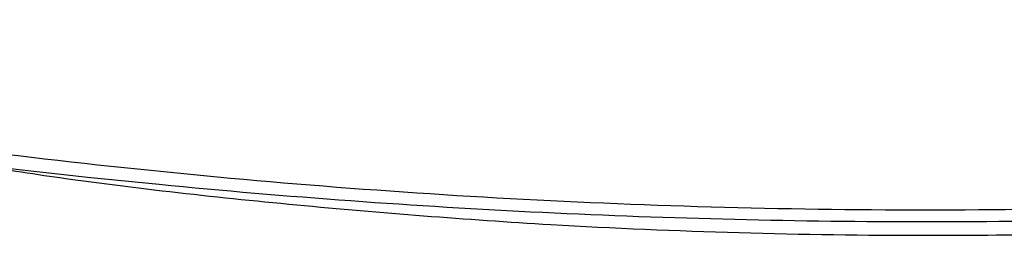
# Model space of a CAD drawing. Header units: millimetres. Extents: x 15458 to 16410, y 10212 to 11278.
# Tile 105 of 139: x 15976 to 16019, y 10950 to 10959. Entities that reach past the tile are written whole.
import ezdxf

# ---------------------------------------------------------------- set-up
doc = ezdxf.new("R2010")
doc.units = ezdxf.units.MM

msp = doc.modelspace()

# ---------------------------------------------------------------- linework, layer by layer
at = {"color": 7, "linetype": 'Continuous', "lineweight": 25}
for points, knots in [([(16091.311, 10959.269), (16078.962, 10956.468), (16066.49, 10954.356), (16050.742, 10952.587), (16047.585, 10952.278), (16041.274, 10951.747), (16038.116, 10951.527), (16028.64, 10950.997), (16022.316, 10950.821), (16012.821, 10950.823), (16009.655, 10950.868), (16003.319, 10951.046), (16000.15, 10951.18), (15990.668, 10951.714), (15984.372, 10952.247), (15965.562, 10954.364), (15953.122, 10956.47), (15940.784, 10959.269)], [0, 0, 0, 0, 0.25, 0.25, 0.3125, 0.3125, 0.375, 0.375, 0.5, 0.5, 0.5625, 0.5625, 0.625, 0.625, 0.75, 0.75, 1, 1, 1, 1]), ([(16083.727, 10956.909), (16072.609, 10954.703), (16061.402, 10953.056), (16047.285, 10951.679), (16044.456, 10951.437), (16038.788, 10951.024), (16035.946, 10950.851), (16027.421, 10950.437), (16021.739, 10950.299), (16010.378, 10950.299), (16004.699, 10950.436), (15993.344, 10950.987), (15987.662, 10951.401), (15970.702, 10953.054), (15959.487, 10954.703), (15948.368, 10956.909)], [0, 0, 0, 0, 0.25, 0.25, 0.3125, 0.3125, 0.375, 0.375, 0.5, 0.5, 0.625, 0.625, 0.75, 0.75, 1, 1, 1, 1]), ([(15972.899, 10952.989), (15974.233, 10952.775), (15979.255, 10951.971), (15988.092, 10951.004), (15998.386, 10950.185), (16007.735, 10949.786), (16017.369, 10949.647), (16028.275, 10949.878), (16040.396, 10950.669), (16050.512, 10951.67), (16056.514, 10952.59), (16058.554, 10952.903)], [0, 0, 0, 0, 0.047603, 0.179198, 0.310591, 0.407547, 0.504502, 0.645282, 0.786322, 0.927376, 1, 1, 1, 1])]:
    msp.add_open_spline(points, degree=3, knots=knots, dxfattribs=at)

doc.saveas('drawing.dxf')
